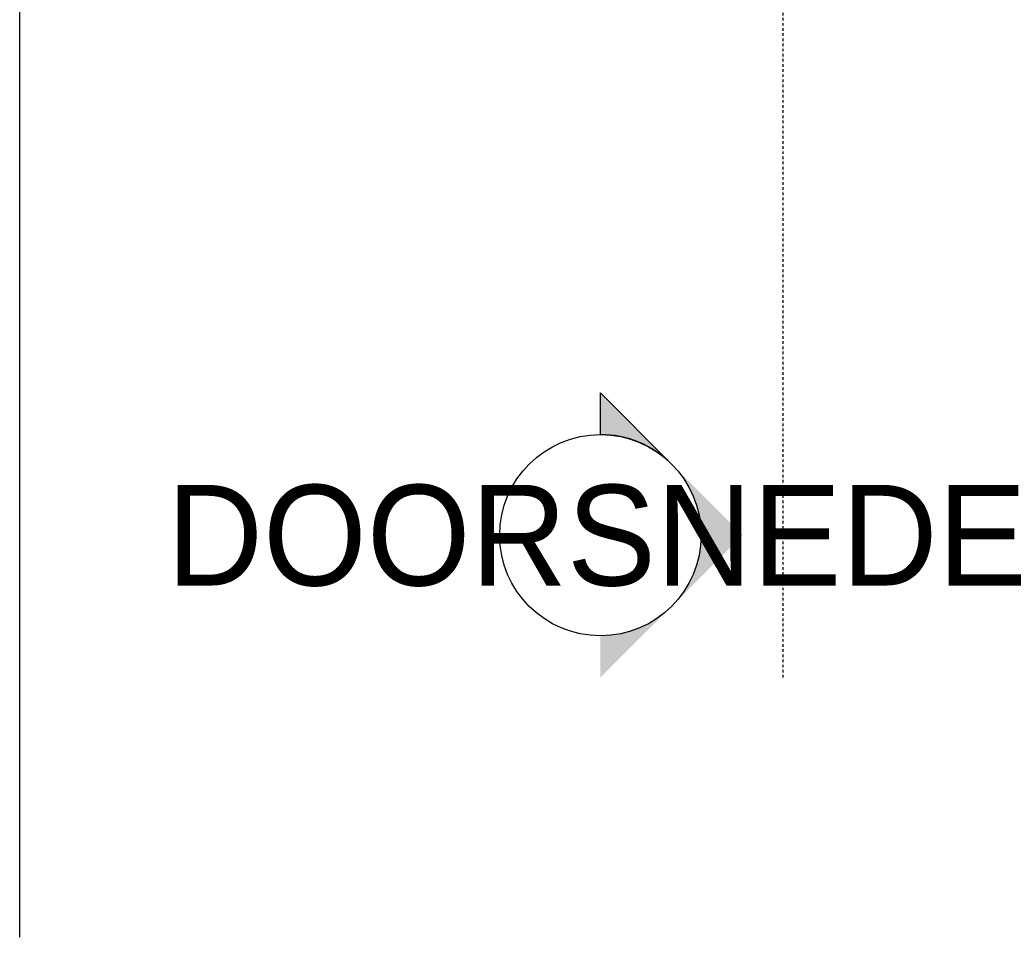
# Model space of a CAD drawing. Extents: x 0 to 286551, y -50 to 581131.
# Tile 128 of 207: x 174324 to 179214, y 549398 to 553956. Entities that reach past the tile are written whole.
import ezdxf
from ezdxf.enums import TextEntityAlignment as Align

# ---------------------------------------------------------------- set-up
doc = ezdxf.new("R2010")
doc.units = 0
doc.header["$MEASUREMENT"] = 0
doc.linetypes.add('DASHDOT', pattern=[25.4, 12.7, -6.35, 0, -6.35])
doc.layers.add('DOORSNEDEN', color=3, linetype='CONTINUOUS')
doc.layers.add('HULPLIJNEN', color=252, linetype='CONTINUOUS', plot=False)

msp = doc.modelspace()

# ---------------------------------------------------------------- hatches: boundary and pattern name
at = {"layer": 'DOORSNEDEN'}
h = msp.add_hatch(color=256, dxfattribs=at)
edge = h.paths.add_edge_path()
edge.add_line((177207.9, 552102.6), (177561.5, 551749))
edge.add_ellipse((177207.9, 551395.5), major_axis=(353.6, 353.6), ratio=1, start_angle=0, end_angle=45)
edge.add_line((177207.9, 551895.5), (177207.9, 552102.6))
edge = h.paths.add_edge_path()
edge.add_ellipse((177207.9, 551395.5), major_axis=(-353.6, 353.6), ratio=1, start_angle=225, end_angle=270)
edge.add_line((177561.5, 551749), (177915, 551395.5))
edge.add_line((177915, 551395.5), (177561.5, 551041.9))
edge.add_ellipse((177207.9, 551395.5), major_axis=(353.6, 353.6), ratio=1, start_angle=270, end_angle=315)
edge = h.paths.add_edge_path()
edge.add_ellipse((177207.9, 551395.5), major_axis=(-353.6, 353.6), ratio=1, start_angle=135, end_angle=180)
edge.add_line((177561.5, 551041.9), (177207.9, 550688.4))
edge.add_line((177207.9, 550688.4), (177207.9, 550895.5))

# ---------------------------------------------------------------- linework, layer by layer
at = {"layer": 'DOORSNEDEN', "linetype": 'DASHDOT'}
msp.add_lwpolyline([(178115, 550688.4), (178115, 554722.6)], dxfattribs=at)
at = {"layer": 'DOORSNEDEN'}
msp.add_lwpolyline([(177207.9, 552102.6), (177561.5, 551749, 0.198912), (177207.9, 551895.5)], format="xyb", close=True, dxfattribs=at)
msp.add_circle((177207.9, 551395.5), 500, dxfattribs=at)
at = {"layer": 'HULPLIJNEN'}
msp.add_lwpolyline([(174323.6, 549397.9), (174323.6, 572674.9)], dxfattribs=at)

# ---------------------------------------------------------------- texts
at = {"layer": 'DOORSNEDEN'}
msp.add_attdef('DOORSNEDE', text='A', height=500, dxfattribs=at).set_placement((177207.9, 551395.5), align=Align.MIDDLE_CENTER)

doc.saveas('drawing.dxf')
